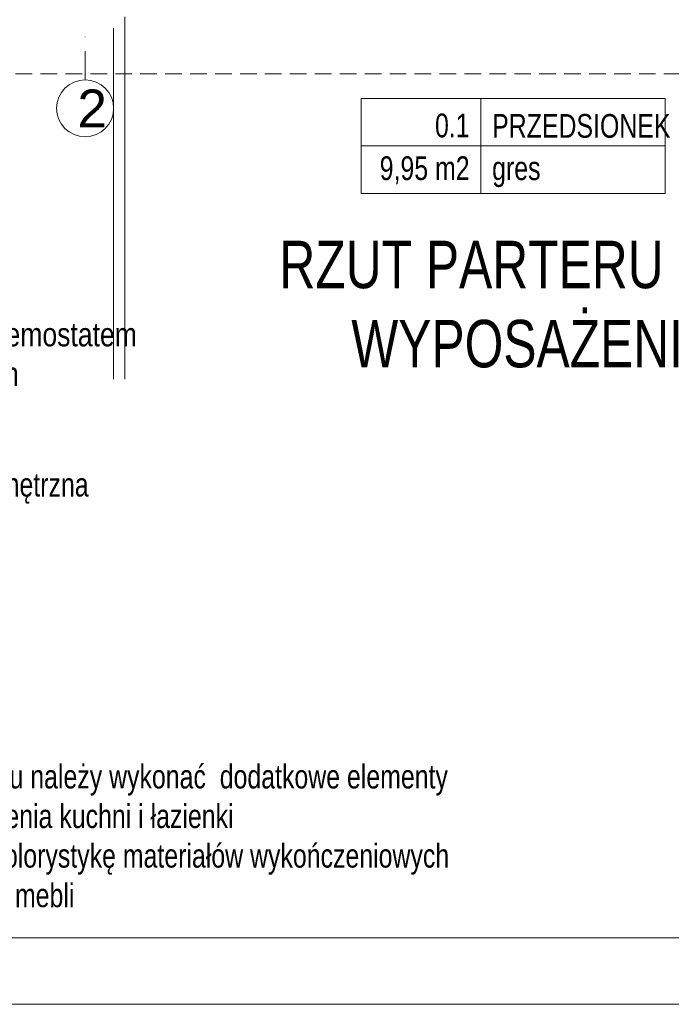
# Model space of a CAD drawing. Header units: inches. Extents: x 67014 to 70164, y -40762 to -35657.
# Tile 20 of 55: x 68697 to 69040, y -40762 to -40243. Entities that reach past the tile are written whole.
import ezdxf

# ---------------------------------------------------------------- set-up
doc = ezdxf.new("R2010")
doc.units = ezdxf.units.IN
doc.header["$MEASUREMENT"] = 0
doc.linetypes.add('DASHDOT', pattern=[1, 0.5, -0.25, 0, -0.25])
doc.linetypes.add('HIDDEN', pattern=[0.375, 0.25, -0.125])
for name, color, linetype, lineweight in [('A--tabelka rysunku', 7, 'Continuous', 0), ('A--tabelka-opisy uwagi', 7, 'Continuous', 0), ('A0-tabelka', 7, 'Continuous', 0), ('p--dach', 7, 'Continuous', 20), ('p--obrzeże bet.', 252, 'Continuous', 0), ('p--opisy pomieszczeń', 7, 'Continuous', 0), ('p--osie konstr.-NR', 7, 'DASHDOT', 15), ('p--podpis rysunku', 7, 'Continuous', 0)]:
    doc.layers.add(name, color=color, linetype=linetype, lineweight=lineweight)
doc.styles.add('1-50', font='arial.ttf', dxfattribs={"width": 0.75, "height": 12.5})
doc.styles.get("Standard").update_dxf_attribs({"font": 'ARIAL.TTF'})

msp = doc.modelspace()

# ---------------------------------------------------------------- linework, layer by layer
at = {"layer": 'A--tabelka rysunku', "linetype": 'Continuous'}
for points in [[(68064.402, -40761.616), (70164.402, -40761.616), (70164.402, -39276.616), (68064.402, -39276.616)], [(68064.402, -40761.616), (70164.402, -40761.616), (70164.402, -39276.616), (68064.402, -39276.616)], [(68189.402, -40726.616), (70129.402, -40726.616), (70129.402, -39311.616), (68189.402, -39311.616)]]:
    msp.add_lwpolyline(points, close=True, dxfattribs=at)
at = {"layer": 'p--dach', "linetype": 'HIDDEN', "ltscale": 35}
msp.add_lwpolyline([(68302.623, -39427.311), (69582.623, -39427.311), (69582.623, -40271.711), (68302.623, -40271.711)], close=True, dxfattribs=at)
at = {"layer": 'p--obrzeże bet.', "linetype": 'Continuous', "ltscale": 35}
for p, q in [((68752.023, -40241.711), (68752.023, -40432.386)), ((68746.023, -40247.711), (68746.023, -40432.386))]:
    msp.add_line(p, q, dxfattribs=at)
at = {"layer": 'p--opisy pomieszczeń'}
for p, q in [((68939.376, -40284.651), (68939.376, -40334.651)), ((69036.376, -40309.651), (68876.376, -40309.651))]:
    msp.add_line(p, q, dxfattribs=at)
msp.add_lwpolyline([(68876.376, -40334.651), (69036.376, -40334.651), (69036.376, -40284.651), (68876.376, -40284.651)], close=True, dxfattribs=at)
at = {"layer": 'p--osie konstr.-NR', "linetype": 'DASHDOT', "ltscale": 30}
msp.add_line((68731.073, -40274.835), (68731.073, -40249.835), dxfattribs=at)
at = {"layer": 'p--osie konstr.-NR', "linetype": 'Continuous', "ltscale": 35}
msp.add_circle((68731.073, -40289.835), 15, dxfattribs=at)

# ---------------------------------------------------------------- texts
at = {"layer": 'A--tabelka-opisy uwagi', "linetype": 'Continuous', "lineweight": 5, "insert": (68434.343, -40614.623), "char_height": 12.5, "width": 494.47085, "attachment_point": 1, "style": '1-50'}
msp.add_mtext('UWAGI:\\P- Na etapie wykonywania konstrukcji budynku należy wykonać  dodatkowe elementy konstrukcyjne służące do montażu wyposażenia kuchni i łazienki \\P-uzgodnić z Zamawiającym wyposażenie i kolorystykę materiałów wykończeniowych\\P tj: kolor ścian ,sufitów, drzwi wewnętrznych, mebli', dxfattribs=at)
at = {"layer": 'A0-tabelka', "lineweight": 5, "char_height": 12.5, "attachment_point": 1, "style": '1-50'}
for s, insert, width in [('{\\W0.8;- skrzynka rozprężna z anemostatem\\P  nawiewnym / wywiewnym}', (68529.278, -40402.684), 448.49323), ('Klimatyzator-jednostka wewnętrzna', (68526.946, -40481.748), 530.30439)]:
    msp.add_mtext(s, dxfattribs=dict(at, insert=insert, width=width))
at = {"layer": 'p--opisy pomieszczeń', "char_height": 12.5, "style": '1-50'}
for s, insert, width, attachment_point in [('0.1', (68933.445, -40292.623), 98, 3), ('PRZEDSIONEK', (68945.308, -40292.859), 106.86476, 1), ('9,95 m2', (68933.445, -40315.126), 98, 3), ('gres', (68945.308, -40315.126), 100, 1)]:
    msp.add_mtext(s, dxfattribs=dict(at, insert=insert, width=width, attachment_point=attachment_point))
at = {"layer": 'p--osie konstr.-NR', "linetype": 'Continuous', "ltscale": 35, "insert": (68727.033, -40279.943), "char_height": 20, "width": 63.5564, "attachment_point": 1}
msp.add_mtext('2', dxfattribs=at)
at = {"layer": 'p--podpis rysunku', "insert": (69232.953, -40359.563), "char_height": 25, "width": 531.4776, "attachment_point": 3}
msp.add_mtext('\\pxqc;{\\W0.75;RZUT PARTERU  1:50\\P\\pxqc;WYPOSAŻENIE}', dxfattribs=at)

doc.saveas('drawing.dxf')
